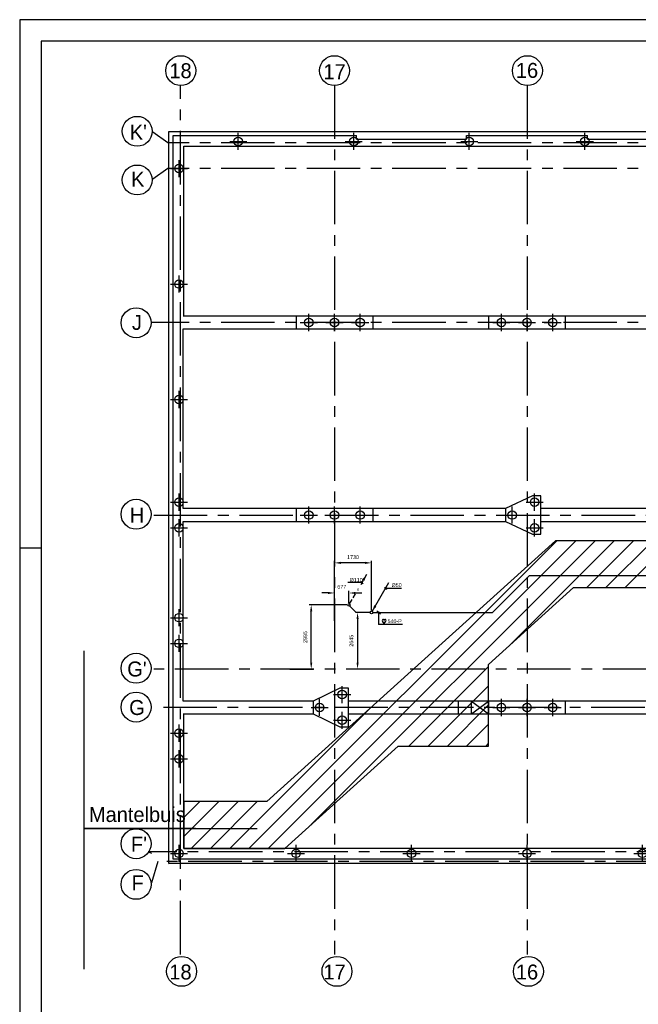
# Model space of a CAD drawing. Extents: x -34830 to 349597, y -3304 to 731056.
# Tile 2 of 48: x -34830 to -5910, y 34758 to 80796. Entities that reach past the tile are written whole.
import ezdxf
from ezdxf.enums import TextEntityAlignment as Align

# ---------------------------------------------------------------- set-up
doc = ezdxf.new("R2010")
doc.units = 0
doc.header["$LTSCALE"] = 100
for name, pattern in [('2322121', [2000, 1000, 1000]), ('CENTER2', [11.25, 7.5, -1.25, 1.25, -1.25]), ('CENTER4', [5, 3.125, -0.625, 0.625, -0.625]), ('CENTERX2', [40, 25, -5, 5, -5])]:
    doc.linetypes.add(name, pattern=pattern)
doc.layers.get('0').update_dxf_attribs({"linetype": 'CONTINUOUS'})
doc.layers.get('DEFPOINTS').update_dxf_attribs({"linetype": 'CONTINUOUS'})
for name, color, linetype in [('00KAD025', 2, 'CONTINUOUS'), ('00KAD070', 5, 'CONTINUOUS'), ('15', 6, 'CONTINUOUS'), ('BOUW', 8, 'CONTINUOUS'), ('PAAL_CONT', 1, 'CONTINUOUS'), ('PAAL_HART', 7, 'CONTINUOUS'), ('PAAL_TEKST', 2, 'CONTINUOUS'), ('STRAMIEN', 1, 'CENTER2'), ('WL5233--', 4, 'CONTINUOUS'), ('WL524---', 4, 'CONTINUOUS'), ('WL5502--', 4, 'CONTINUOUS'), ('WL570---_HARTLIJN', 7, 'CONTINUOUS'), ('WM521---', 1, 'CONTINUOUS')]:
    doc.layers.add(name, color=color, linetype=linetype)
doc.styles.add('5MM', font='STRUCT01.shx', dxfattribs={"height": 1000})
doc.styles.add('BURO-018', font='BUROFONT.shx', dxfattribs={"height": 180})
doc.styles.add('VAR', font='STRUCT01.shx')
doc.dimstyles.new('CEES', dxfattribs={"dimscale": 100, "dimtxt": 3, "dimasz": 3, "dimexe": 1, "dimexo": 1, "dimgap": 1.5, "dimtad": 0, "dimdec": 0, "dimzin": 0, "dimtxsty": 'BURO-018', "dimcen": -3, "dimdle": 1.25, "dimclrd": 1, "dimclre": 1, "dimclrt": 1, "dimazin": 3, "dimtfac": 0.75, "dimtdec": 0, "dimtofl": 0, "dimtmove": 0, "dimatfit": 3, "dimtvp": 1.5, "dimtolj": 1, "dimtzin": 0})

# ---------------------------------------------------------------- blocks, each defined once
blk = doc.blocks.new('K-PAAL8')
at = {"layer": 'PAAL_CONT'}
blk.add_circle((0, 0), 0.5, dxfattribs=at)
at = {"layer": 'PAAL_HART'}
for p, q in [((-1, 0), (1, 0)), ((0, -1), (0, 1))]:
    blk.add_line(p, q, dxfattribs=at)
at = {"layer": 'PAAL_TEKST', "style": 'VAR', "flags": 1}
for tag, p in [('AFHAKHOOGTE', (0.4, 0.52)), ('INHEINIVO', (0.4, 0.2)), ('LENGTE', (0.4, -0.11)), ('NUMMER', (0.4, -0.43))]:
    blk.add_attdef(tag, p, '', height=0.2, dxfattribs=at)
blk = doc.blocks.new('LDV3121')
at = {"color": 0, "linetype": 'CONTINUOUS'}
blk.add_line((0.25, 0.43), (6.75, 11.69), dxfattribs=at)
blk.add_lwpolyline([(0.25, 0.43, 0, 1, 0), (1.5, 2.6, 1, 1, 0)], format="xyseb", dxfattribs=at)
blk.add_circle((0, 0), 0.5, dxfattribs=at)
blk = doc.blocks.new('HART')
at = {"color": 1}
for q in [(-40, 52), (40, 52)]:
    blk.add_line((0, 0), q, dxfattribs=at)
for centre, start, end in [((-22, 66), 0, 217.1867), ((22, 66), 322.8133, 180)]:
    blk.add_arc(centre, 22.1, start, end, dxfattribs=at)
blk = doc.blocks.new('*D36')
at = {"layer": 'DEFPOINTS', "color": 0}
for p in [(-18383, 53078), (-19034, 50436), (-18383, 50436)]:
    blk.add_point(p, dxfattribs=at)
at = {"layer": 'WM521---', "color": 1}
for p, q in [((-18483, 53078), (-19134, 53078)), ((-19034, 52778), (-19034, 50736)), ((-18483, 50436), (-19134, 50436))]:
    blk.add_line(p, q, dxfattribs=at)
for points in [[(-19084, 52778), (-18984, 52778), (-19034, 53078)], [(-19084, 50736), (-18984, 50736), (-19034, 50436)]]:
    blk.add_solid(points, dxfattribs=at)
at = {"layer": 'WM521---', "color": 1, "insert": (-19326, 51757), "char_height": 180, "attachment_point": 5, "rotation": 90, "style": 'BURO-018'}
blk.add_mtext('\\A1;2645', dxfattribs=at)
blk = doc.blocks.new('*D37')
at = {"layer": 'DEFPOINTS', "color": 0}
for p in [(-20112, 55399), (-20112, 53078), (-18383, 53078)]:
    blk.add_point(p, dxfattribs=at)
at = {"layer": 'WM521---', "color": 1}
for p, q in [((-20112, 53178), (-20112, 55499)), ((-18683, 55399), (-19812, 55399)), ((-18383, 53178), (-18383, 55499))]:
    blk.add_line(p, q, dxfattribs=at)
for points in [[(-19812, 55449), (-19812, 55349), (-20112, 55399)], [(-18683, 55449), (-18683, 55349), (-18383, 55399)]]:
    blk.add_solid(points, dxfattribs=at)
at = {"layer": 'WM521---', "color": 1, "insert": (-19248, 55669), "char_height": 180, "attachment_point": 5, "style": 'BURO-018'}
blk.add_mtext('\\A1;1730', dxfattribs=at)
blk = doc.blocks.new('*D110')
at = {"layer": 'DEFPOINTS', "color": 0}
for p in [(-21202, 53431), (-19435, 53431), (-22302, 50436)]:
    blk.add_point(p, dxfattribs=at)
at = {"layer": 'WM521---', "color": 1}
for p, q in [((-19535, 53431), (-21302, 53431)), ((-21202, 50736), (-21202, 53131)), ((-22202, 50436), (-21102, 50436))]:
    blk.add_line(p, q, dxfattribs=at)
for points in [[(-21252, 53131), (-21152, 53131), (-21202, 53431)], [(-21252, 50736), (-21152, 50736), (-21202, 50436)]]:
    blk.add_solid(points, dxfattribs=at)
at = {"layer": 'WM521---', "color": 1, "insert": (-21479, 51933), "char_height": 180, "attachment_point": 5, "rotation": 90, "style": 'BURO-018'}
blk.add_mtext('\\A1;2995', dxfattribs=at)
blk = doc.blocks.new('LDV1123')
at = {"color": 0, "linetype": 'CONTINUOUS'}
for p, q in [((6.75, 11.69), (5.81, 10.07)), ((5.44, 9.42), (4.5, 7.79)), ((1.56, 2.71), (2.5, 4.33)), ((0.25, 0.43), (1.19, 2.06))]:
    blk.add_line(p, q, dxfattribs=at)
blk.add_lwpolyline([(6.75, 11.69, 0, 1, 0), (5.5, 9.53, 1, 1, 0)], format="xyseb", dxfattribs=at)
blk.add_circle((0, 0), 0.5, dxfattribs=at)
at = {"color": 0, "linetype": 'CONTINUOUS', "style": 'BURO-018'}
blk.add_attdef('LD_TEXT1', text='', height=1.8, dxfattribs=at).set_placement((3.5, 6.06), align=Align.MIDDLE)
blk = doc.blocks.new('*D109')
at = {"layer": 'DEFPOINTS', "color": 0}
for p in [(-20112, 53990), (-19435, 53431), (-20112, 52585)]:
    blk.add_point(p, dxfattribs=at)
at = {"layer": 'WM521---', "color": 1}
for p, q in [((-20412, 53990), (-20712, 53990)), ((-20112, 52685), (-20112, 54090)), ((-19435, 53531), (-19435, 54090)), ((-19135, 53990), (-18835, 53990))]:
    blk.add_line(p, q, dxfattribs=at)
for points in [[(-20412, 54040), (-20412, 53940), (-20112, 53990)], [(-19135, 54040), (-19135, 53940), (-19435, 53990)]]:
    blk.add_solid(points, dxfattribs=at)
at = {"layer": 'WM521---', "color": 1, "insert": (-19773, 54274), "char_height": 180, "attachment_point": 5, "style": 'BURO-018'}
blk.add_mtext('\\A1;677', dxfattribs=at)

msp = doc.modelspace()

# ---------------------------------------------------------------- linework, layer by layer
at = {"layer": '00KAD025', "linetype": 'CONTINUOUS'}
for p, q in [((118900, 80796.5), (-34830.1, 80796.5)), ((-34830.1, 80796.5), (-34830.1, -3303.5)), ((-34830.1, 56096.5), (-33830.1, 56096.5))]:
    msp.add_line(p, q, dxfattribs=at)
at = {"layer": '00KAD070', "linetype": 'CONTINUOUS'}
for p, q in [((117900, 79796.5), (-33830.1, 79796.5)), ((-33830.1, 79796.5), (-33830.1, -2303.5))]:
    msp.add_line(p, q, dxfattribs=at)
at = {"layer": '15', "color": 8}
for p, q in [((-26607.8, 42985.6), (-31823.5, 42985.6)), ((-31794.7, 42985.6), (-23726.1, 42985.6))]:
    msp.add_line(p, q, dxfattribs=at)
at = {"layer": 'BOUW', "linetype": 'CONTINUOUS'}
for p, q in [((-27851.9, 41345.6), (-27851.9, 75575.6)), ((-27851.9, 75575.6), (5628.1, 75575.6)), ((-27651.9, 75375.6), (-19086.9, 75375.6)), ((-27651.9, 41545.7), (-27651.9, 75375.6)), ((-19086.9, 75210.6), (-19086.9, 75375.6)), ((-19086.9, 75210.6), (-13936.9, 75210.6)), ((-13936.9, 75210.6), (-13936.9, 75375.6)), ((-13936.9, 75375.6), (-8286.9, 75375.6)), ((-8286.9, 75210.6), (-8286.9, 75375.6)), ((-8286.9, 75210.6), (-3136.9, 75210.6)), ((-27151.9, 66935.6), (-27151.9, 74875.6)), ((-27151.9, 74875.6), (4928.1, 74875.6)), ((4958.1, 66935.6), (-27181.9, 66935.6)), ((-21911.9, 66935.6), (-21911.9, 66335.6)), ((-18311.9, 66335.6), (-18311.9, 66935.6)), ((-12911.9, 66935.6), (-12911.9, 66335.6)), ((-9311.9, 66335.6), (-9311.9, 66935.6)), ((-27181.9, 57935.6), (-27181.9, 66335.6)), ((-27181.9, 66335.6), (4788.1, 66335.6)), ((-12111.9, 57935.6), (-27181.9, 57935.6)), ((-21911.9, 57935.6), (-21911.9, 57335.6)), ((-18311.9, 57335.6), (-18311.9, 57935.6)), ((-27186.9, 57335.6), (-12111.9, 57335.6)), ((-27181.9, 48935.6), (-27181.9, 57335.6)), ((-24114.6, 42045.6), (-9724.6, 56435.6)), ((-9778.3, 56435.6), (-23278.5, 44235.6)), ((-23216.5, 42045.6), (-8826.5, 56435.6)), ((-21220.2, 43144), (-7928.5, 56435.6)), ((-11895.7, 51570.5), (-7030.5, 56435.6)), ((-2112.1, 56435.6), (-9778.3, 56435.6)), ((-8322.5, 54245.6), (-6132.5, 56435.6)), ((-7424.4, 54245.6), (-5234.4, 56435.6)), ((-6526.4, 54245.6), (-4336.4, 56435.6)), ((-12911.9, 50652.1), (-8935.4, 54245.6)), ((-8935.4, 54245.6), (-2112.1, 54245.6)), ((-31811.9, 36405.5), (-31811.9, 51289.2)), ((-12911.9, 46835.6), (-12911.9, 50652.1)), ((-16630.5, 46835.6), (-12911.9, 50554.3)), ((-15732.5, 46835.6), (-12911.9, 49656.2)), ((-21111.9, 48935.6), (-27181.9, 48935.6)), ((-14311.9, 48335.6), (-14311.9, 48935.6)), ((-13711.9, 48335.6), (-13711.9, 48935.6)), ((-13711.9, 48335.6), (-12911.9, 48935.6)), ((-13711.9, 48935.6), (-12911.9, 48335.6)), ((-12911.9, 48935.6), (-12911.9, 48335.6)), ((-9311.9, 48335.6), (-9311.9, 48935.6)), ((-25012.6, 42045.6), (-18544.6, 48513.7)), ((-14834.4, 46835.6), (-12911.9, 48758.2)), ((-27186.9, 48335.6), (-21111.9, 48335.6)), ((-27151.9, 42045.6), (-27151.9, 48335.6)), ((-13936.4, 46835.6), (-12911.9, 47860.2)), ((-13038.4, 46835.6), (-12911.9, 46962.2)), ((-22435.6, 42045.6), (-17135.1, 46835.6)), ((-17135.1, 46835.6), (-12911.9, 46835.6)), ((-27151.9, 43498.5), (-26414.7, 44235.6)), ((-27151.9, 42600.4), (-25516.7, 44235.6)), ((-23278.5, 44235.6), (-27151.9, 44235.6)), ((-27151.9, 44235.6), (-27151.9, 42045.6)), ((-26808.6, 42045.6), (-24618.6, 44235.6)), ((-25910.6, 42045.6), (-23720.6, 44235.6)), ((4121.1, 42045.6), (-27151.9, 42045.6)), ((-27151.9, 42045.6), (-22435.6, 42045.6)), ((-2201.9, 41545.7), (-27651.9, 41545.7)), ((-27881.9, 41315.6), (-27881.9, 41315.6)), ((-2431.9, 41345.6), (-27851.9, 41345.6))]:
    msp.add_line(p, q, dxfattribs=at)
for points in [[(-10861.9, 58535.6), (-12111.9, 57935.6), (-12111.9, 57335.6), (-10861.9, 56735.6), (-10461.9, 56735.6), (-10461.9, 58535.6)], [(-19861.9, 49535.6), (-21111.9, 48935.6), (-21111.9, 48335.6), (-19861.9, 47735.6), (-19461.9, 47735.6), (-19461.9, 49535.6)]]:
    msp.add_lwpolyline(points, close=True, dxfattribs=at)
for points in [[(-3311.9, 57935.6), (-10461.9, 57935.6)], [(-10461.9, 57335.6), (-3311.9, 57335.6)], [(7628.1, 48935.6), (-19461.9, 48935.6)], [(-19461.9, 48335.6), (7628.1, 48335.6)]]:
    msp.add_lwpolyline(points, dxfattribs=at)
at = {"layer": 'DEFPOINTS', "color": 0, "linetype": 'BYBLOCK'}
msp.add_point((-27311.9, 37094.1), dxfattribs=at)
at = {"layer": 'STRAMIEN', "linetype": 'CENTERX2'}
for points in [[(-27311.9, 37094.1), (-27311.9, 77728.5)], [(-20111.9, 77728.5), (-20111.9, 37094.1)], [(-11111.9, 77728.5), (-11111.9, 37094.1)], [(5088.1, 75035.6), (-27898.4, 75035.6), (-28598.7, 75535.6)], [(5088.1, 73835.6), (-27898.4, 73835.6), (-28598.7, 73335.6)], [(5088.1, 66635.6), (-28698.4, 66635.6)], [(-28560.4, 57635.6), (112823.4, 57635.6)], [(14927.9, 50435.6), (-28560.4, 50435.6)], [(106387.9, 48635.6), (-28560.4, 48635.6)], [(112518.2, 41885.6), (-28818.7, 41885.6), (-28665.9, 41830.3)], [(63553.4, 41435.6), (-28370.3, 41435.6), (-28665.9, 40435.6)]]:
    msp.add_lwpolyline(points, dxfattribs=at)
at = {"layer": 'STRAMIEN', "linetype": 'CONTINUOUS'}
for centre in [(-27300.2, 78413.1), (-20114.4, 78413.1), (-11095, 78413.1), (-29336.6, 75577.5), (-29336.6, 73301.5), (-29387.2, 66625.1), (-29387.2, 57670.7), (-29387.2, 50470.8), (-29387.2, 48655.7), (-29387.2, 42266.7), (-29387.2, 40366.8), (-27260.8, 36298.8), (-19996.3, 36298.8), (-11046.4, 36298.8)]:
    msp.add_circle(centre, 700, dxfattribs=at)
at = {"layer": 'WL524---', "color": 4, "linetype": '2322121'}
for p, q in [((-12720.8, 53080.9), (-10991.1, 54810.5)), ((-10991.1, 54810.5), (1504.5, 54810.5)), ((-18312.8, 53080.9), (-12720.8, 53080.9))]:
    msp.add_line(p, q, dxfattribs=at)
at = {"layer": 'WL524---', "linetype": '2322121'}
for p, q in [((-19100.4, 53078.3), (-19401.8, 53379.7)), ((-18443.4, 53078.3), (-19100.4, 53078.3))]:
    msp.add_line(p, q, dxfattribs=at)
at = {"layer": 'WL5502--', "color": 1}
for p, q in [((-18139.6, 53156.3), (-17959.7, 52992.8)), ((-18057.8, 53123.6), (-18057.8, 52517.6))]:
    msp.add_line(p, q, dxfattribs=at)
at = {"layer": 'WL570---_HARTLIJN', "color": 1, "linetype": 'CONTINUOUS'}
for p, q in [((-18817.7, 54473.7), (-19491.7, 54476.6)), ((-18879.3, 54526.2), (-18780.1, 54414.7)), ((-17780.9, 54257.2), (-17681.7, 54145.6)), ((-16985.6, 54207.6), (-17779.1, 54207.6))]:
    msp.add_line(p, q, dxfattribs=at)
at = {"layer": 'WM521---'}
msp.add_line((-16937.4, 52519.4), (-18057.8, 52517.6), dxfattribs=at)

# ---------------------------------------------------------------- block references
at = {"layer": 'BOUW', "linetype": 'CONTINUOUS', "xscale": 400, "yscale": 400, "zscale": 400}
for p in [(-24611.9, 75105.6), (-19211.9, 75105.6), (-13811.9, 75105.6), (-8411.9, 75105.6), (-27381.9, 73835.6), (-27381.9, 68435.6), (-21311.9, 66635.6), (-20111.9, 66635.6), (-18911.9, 66635.6), (-12311.9, 66635.6), (-11111.9, 66635.6), (-9911.9, 66635.6), (-27381.9, 63035.6), (-27381.9, 58235.6), (-10756.9, 58235.4), (-21311.9, 57635.6), (-20111.9, 57635.6), (-18911.9, 57635.6), (-11806.9, 57635.4), (-27381.9, 57035.6), (-10756.9, 57035.4), (-27381.9, 52835.6), (-27381.9, 51635.6), (-19756.7, 49240.4), (-20806.7, 48640.4), (-12311.9, 48635.6), (-11111.9, 48635.6), (-9911.9, 48635.6), (-19756.7, 48040.4), (-27381.9, 47435.6), (-27381.9, 46235.6), (-27381.9, 41815.6), (-21911.9, 41815.6), (-16511.9, 41815.6), (-11111.9, 41815.6), (-5711.9, 41815.6)]:
    msp.add_blockref('K-PAAL8', p, dxfattribs=at)
at = {"layer": 'WL5233--', "color": 2}
ref = msp.add_blockref('LDV1123', (-19434.9, 53430.6), dxfattribs=dict(at, xscale=121.5, yscale=121.5, zscale=121.5))
ref.add_attrib('LD_TEXT1', 'o', dxfattribs={"layer": '0', "color": 1, "linetype": 'CONTINUOUS', "height": 145.8, "style": 'BURO-018'}).set_placement((-19009.6, 54167.2), align=Align.MIDDLE)
at = {"layer": 'WL524---', "color": 2, "xscale": 120, "yscale": 120, "zscale": 120}
msp.add_blockref('LDV3121', (-18383.4, 53078.3), dxfattribs=at)
at = {"layer": 'WM521---', "xscale": 2.052, "yscale": 2.052, "zscale": 2.052}
msp.add_blockref('HART', (-17788.9, 52566.1), dxfattribs=at)

# ---------------------------------------------------------------- texts
at = {"layer": 'BOUW', "linetype": 'CONTINUOUS', "style": '5MM'}
msp.add_text('Mantelbuis', height=700, dxfattribs=at).set_placement((-31593.7, 43281.9))
at = {"layer": 'STRAMIEN', "linetype": 'CONTINUOUS', "style": '5MM'}
for s, p in [('18', (-27311.9, 78411)), ('17', (-20111.9, 78365.4)), ('16', (-11111.9, 78425.9)), ("K'", (-29284.3, 75535.6)), ('K', (-29309.6, 73335.6)), ('J', (-29349.3, 66635.6)), ('H', (-29344.5, 57635.6)), ("G'", (-29349.3, 50435.6)), ('G', (-29349.3, 48635.6)), ("F'", (-29254.1, 42244.4)), ('F', (-29314.6, 40435.6)), ('18', (-27313.9, 36268.4)), ('17', (-20111.9, 36268.4)), ('16', (-11111.9, 36268.4))]:
    msp.add_text(s, height=700, dxfattribs=at).set_placement(p, align=Align.MIDDLE)
at = {"layer": 'WL570---_HARTLIJN', "color": 1, "linetype": 'CENTER4', "style": 'BURO-018'}
for s, p in [('%%c110', (-19404.6, 54511.3)), ('%%c50', (-17444.4, 54269.5))]:
    msp.add_text(s, height=180, dxfattribs=at).set_placement(p)
at = {"layer": 'WM521---', "color": 1, "style": 'BURO-018'}
msp.add_text('540-P', height=180, dxfattribs=at).set_placement((-17632.2, 52582.1))

# ---------------------------------------------------------------- dimensions: what is measured, and where the dimension line sits
at = {"layer": 'WM521---'}
dim = msp.add_linear_dim(base=(-20111.9, 55398.8), p1=(-18383.4, 53078.3), p2=(-20111.9, 53078.3), text='1730', dimstyle='CEES', override={"dimscale": 100}, dxfattribs=at)
dim.commit()
dim.dimension.update_dxf_attribs({"geometry": '*D37', "text_midpoint": (-19247.6, 55668.9)})
dim = msp.add_linear_dim(base=(-20111.9, 53990.1), p1=(-19434.9, 53430.6), p2=(-20111.9, 52584.8), text='677', dimstyle='CEES', override={"dimscale": 100}, dxfattribs=at)
dim.commit()
dim.dimension.update_dxf_attribs({"geometry": '*D109', "text_midpoint": (-19773.4, 53990.1), "dimtype": 160})
dim = msp.add_linear_dim(base=(-21201.8, 53430.6), p1=(-22302.3, 50435.6), p2=(-19434.9, 53430.6), angle=90, dimstyle='CEES', override={"dimscale": 100}, dxfattribs=at)
dim.commit()
dim.dimension.update_dxf_attribs({"geometry": '*D110', "text_midpoint": (-21479, 51933.1)})
dim = msp.add_linear_dim(base=(-19034.5, 50435.6), p1=(-18383.4, 53078.3), p2=(-18383.4, 50435.6), angle=90, text='2645', dimstyle='CEES', override={"dimscale": 100}, dxfattribs=at)
dim.commit()
dim.dimension.update_dxf_attribs({"geometry": '*D36', "text_midpoint": (-19325.5, 51756.9)})

doc.saveas('drawing.dxf')
